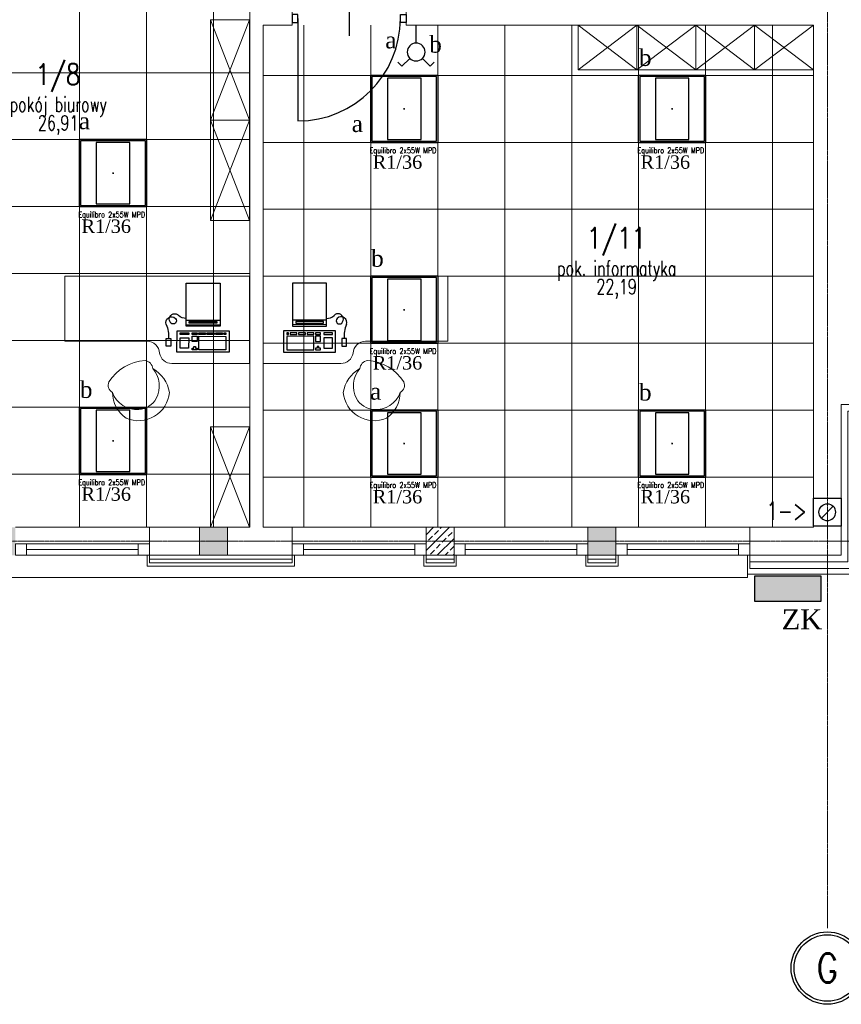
# Model space of a CAD drawing. Header units: centimetres. Extents: x 88729 to 133553, y -16225 to 14174.
# Tile 71 of 231: x 92020 to 92756, y -9853 to -8971. Entities that reach past the tile are written whole.
import ezdxf
from ezdxf.enums import TextEntityAlignment as Align

# ---------------------------------------------------------------- set-up
doc = ezdxf.new("R2010")
doc.units = ezdxf.units.CM
doc.linetypes.add('ACAD_ISO04W100', pattern=[30.5, 24, -3, 0.5, -3])
doc.linetypes.add('CENTER2', pattern=[1.125, 0.75, -0.125, 0.125, -0.125])
for name, color, linetype in [('0-BLOKI', 252, 'Continuous'), ('A-MEBLE', 252, 'Continuous'), ('A-OS', 252, 'CENTER2'), ('A-rdzenie zelbetowe', 252, 'Continuous'), ('A-SCIANY', 252, 'Continuous'), ('A-SUFITY', 252, 'Continuous'), ('A-WID', 252, 'Continuous'), ('B-IWE', 252, 'Continuous'), ('B-IWE-KAN', 252, 'Continuous'), ('E_Istn', 170, 'Continuous'), ('E_opisy siły', 5, 'Continuous'), ('E_PODKLAD', 7, 'Continuous'), ('E_siła', 5, 'Continuous'), ('mat', 252, 'Continuous'), ('R-MET-DRZ', 252, 'Continuous'), ('R-MET-IWE', 252, 'Continuous'), ('R-MET-POM-OPIS', 252, 'Continuous'), ('R-MET-POM-OPIS-NR', 252, 'Continuous'), ('R-MET-POM-OPIS-POM', 252, 'Continuous'), ('rz_wentylacja', 252, 'Continuous'), ('S-DRZ-', 252, 'Continuous'), ('S-DRZ-O', 252, 'Continuous'), ('S-DRZ-SKRZYD', 252, 'Continuous'), ('S-DRZ-WEGAR', 252, 'Continuous')]:
    doc.layers.add(name, color=color, linetype=linetype)
for name, color, linetype, lineweight in [('A-SLUSARKA', 252, 'Continuous', 13), ('E_Istn_pozostaje', 132, 'Continuous', 25), ('PR_izolacja', 252, 'Continuous', 20), ('rz_zelbet', 252, 'Continuous', 20)]:
    doc.layers.add(name, color=color, linetype=linetype, lineweight=lineweight)
doc.styles.add('MET_POM', font='simplex.shx')
doc.styles.add('MM_050', font='romans.shx', dxfattribs={"width": 0.8, "height": 16})
doc.styles.add('old', font='BOOKOS.TTF')
doc.styles.add('ROMANS', font='ROMANS.SHX', dxfattribs={"width": 0.6})
doc.styles.get("Standard").update_dxf_attribs({"font": 'txt.shx'})
doc.linetypes.add('BATTING', pattern='A,0.00254,-2.54,[134,LTYPESHP.SHX,S=2.54,R=0,X=-2.54,Y=0],-5.08,[134,LTYPESHP.SHX,S=2.54,R=180,X=2.54,Y=0],-2.54', length=10.16254)

# ---------------------------------------------------------------- blocks, each defined once
blk = doc.blocks.new('RLX__0058834')
at = {"ltscale": 0.1}
for p, q in [((30, 30), (-30, 30)), ((-30, -30), (-30, 30)), ((30, 30), (30, -30)), ((-0.6, 0), (0, 0)), ((0, -0.6), (0, 0.6)), ((0, 0), (0.6, 0)), ((-30, -30), (30, -30))]:
    blk.add_line(p, q, dxfattribs=at)
for points in [[(-29, -29), (29, -29), (29, 29), (-29, 29)], [(-15, -27.5), (15, -27.5), (15, 27.5), (-15, 27.5)]]:
    blk.add_lwpolyline(points, close=True, dxfattribs=at)
at = {"ltscale": 0.1, "insert": (-31.14, -34.7), "char_height": 5, "width": 78.549, "attachment_point": 1, "style": 'MM_050'}
blk.add_mtext('Equilibro 2x55W MPD', dxfattribs=at)
at = {"ltscale": 0.1, "flags": 9}
blk.add_attdef('RLXLUM', (0, 0), '', height=0.1, dxfattribs=at)
blk = doc.blocks.new('E_łącznik świecznikowy IP20')
at = {"linetype": 'Continuous', "ltscale": 0.5}
for p, q in [((-16.26, 33.19), (-12.73, 36.73)), ((-5.66, 29.66), (-12.73, 36.73)), ((5.66, 29.66), (12.73, 36.73)), ((16.26, 33.19), (12.73, 36.73)), ((0, 16), (0, 0))]:
    blk.add_line(p, q, dxfattribs=at)
blk.add_circle((0, 24), 8, dxfattribs=at)
at = {"linetype": 'Continuous', "ltscale": 0.5, "style": 'old', "flags": 4}
blk.add_attdef('OBWÓD', (12.24, 34.73), '', height=11.36, dxfattribs=at)
blk = doc.blocks.new('E_opis siły')
at = {"layer": 'E_siła', "linetype": 'Continuous', "ltscale": 0.5, "style": 'old', "flags": 4}
blk.add_attdef('OBWÓD', (0, 0), '', height=12, dxfattribs=at)
blk = doc.blocks.new('kom')
at = {"layer": '0-BLOKI', "linetype": 'Continuous'}
for p, q in [((0, 0), (0, -35)), ((27.5, 0), (0, 0)), ((27.5, -35), (27.5, 0)), ((27.5, -30), (0, -30)), ((2.5, -31.25), (2.5, -32.5)), ((25, -31.25), (2.5, -31.25)), ((25, -32.5), (25, -31.25)), ((35, -38.75), (-7.5, -38.75)), ((-7.5, -38.75), (-7.5, -56.25)), ((27.5, -33.75), (0, -33.75)), ((0, -35), (27.5, -35)), ((2.5, -32.5), (25, -32.5)), ((35, -56.25), (35, -38.75)), ((-4.75005, -40.5), (-4.75005, -41.875)), ((-3.37495, -40.5), (-4.75005, -40.5)), ((-4.75005, -41.875), (-3.37495, -41.875)), ((17.25005, -43.25), (-4.75005, -43.25)), ((-4.75005, -43.25), (-4.75005, -54.25)), ((-3.37495, -41.875), (-3.37495, -40.5)), ((-1.999975, -40.5), (-1.999975, -41.875)), ((3.50005, -40.5), (-1.999975, -40.5)), ((-1.999975, -41.875), (3.50005, -41.875)), ((3.50005, -41.875), (3.50005, -40.5)), ((4.875025, -40.5), (4.875025, -41.875)), ((10.37505, -40.5), (4.875025, -40.5)), ((4.875025, -41.875), (10.37505, -41.875)), ((10.37505, -41.875), (10.37505, -40.5)), ((11.750025, -40.5), (11.750025, -41.875)), ((17.25005, -40.5), (11.750025, -40.5)), ((11.750025, -41.875), (17.25005, -41.875)), ((17.25005, -41.875), (17.25005, -40.5)), ((17.25005, -54.25), (17.25005, -43.25)), ((18.625025, -40.5), (18.625025, -41.875)), ((22.74995, -40.5), (18.625025, -40.5)), ((18.625025, -41.875), (22.74995, -41.875)), ((18.625025, -43.25), (18.625025, -47.375)), ((22.74995, -43.25), (18.625025, -43.25)), ((18.625025, -47.375), (22.74995, -47.375)), ((22.74995, -41.875), (22.74995, -40.5)), ((22.74995, -47.375), (22.74995, -43.25)), ((25.500025, -40.5), (25.500025, -41.875)), ((32.375025, -40.5), (25.500025, -40.5)), ((25.500025, -41.875), (32.375025, -41.875)), ((25.500025, -44.625), (25.500025, -52.875)), ((32.375025, -44.625), (25.500025, -44.625)), ((32.375025, -41.875), (32.375025, -40.5)), ((32.375025, -52.875), (32.375025, -44.625)), ((40, -45), (40, -51.25)), ((43.75, -45), (40, -45)), ((43.75, -51.25), (43.75, -45)), ((-4.75005, -54.25), (17.25005, -54.25)), ((18.625025, -52.875), (18.625025, -54.25)), ((20, -52.875), (18.625025, -52.875)), ((18.625025, -54.25), (22.74995, -54.25)), ((20, -51.5), (20, -52.875)), ((21.374975, -51.5), (20, -51.5)), ((21.374975, -52.875), (21.374975, -51.5)), ((22.74995, -52.875), (21.374975, -52.875)), ((22.74995, -54.25), (22.74995, -52.875)), ((25.500025, -52.875), (32.375025, -52.875)), ((40, -51.25), (43.75, -51.25)), ((-7.5, -56.25), (35, -56.25))]:
    blk.add_line(p, q, dxfattribs=at)
for centre, radius, start, end in [((27.810975, -20.465), 8.290617, 267.8504, 315.7529), ((36.91605, -29.334), 4.41988, 314.2465, 135.7529), ((38.149725, -30.60025), 2.65192, 135.7544, 314.2461), ((39.53415, -31.94875), 4.584495, 336.866, 135.754), ((65.9375, -43.22925), 24.127572, 156.8664, 184.209)]:
    blk.add_arc(centre, radius, start, end, dxfattribs=at)
blk = doc.blocks.new('D90-L-DL')
at = {"layer": 'S-DRZ-'}
blk.add_arc((-45, 0), 90, 270, 0, dxfattribs=at)
at = {"layer": 'S-DRZ-O'}
blk.add_line((0, 15.12), (0, -15.12), dxfattribs=at)
at = {"layer": 'S-DRZ-SKRZYD'}
blk.add_line((-45, 0), (-45, -90), dxfattribs=at)
at = {"layer": 'S-DRZ-WEGAR'}
for points in [[(-50, -3.5), (-45, -3.5), (-45, 3.5), (-50, 3.5)], [(45, 3.5), (50, 3.5), (50, -3.5), (45, -3.5)]]:
    blk.add_lwpolyline(points, close=True, dxfattribs=at)
blk = doc.blocks.new('OSKA_D')
at = {"linetype": 'Continuous'}
for radius in [25, 23]:
    blk.add_circle((0, -25), radius, dxfattribs=at)
at = {"style": 'ROMANS', "width": 0.8, "flags": 4}
blk.add_attdef('OS', text='', height=20, dxfattribs=at).set_placement((0, -25), align=Align.MIDDLE_CENTER)
blk = doc.blocks.new('MPOM0239')
at = {"layer": 'R-MET-POM-OPIS', "style": 'MET_POM', "width": 0.7}
for tag, p in [('POS', (0, -0.225)), ('ARE', (0, -0.49))]:
    blk.add_attdef(tag, text='', height=0.2, dxfattribs=at).set_placement(p, align=Align.CENTER)
at = {"layer": 'R-MET-POM-OPIS', "style": 'MET_POM', "width": 0.7, "flags": 1}
blk.add_attdef('UNI', (0.246, -0.49), '', height=0.2, dxfattribs=at)
at = {"layer": 'R-MET-POM-OPIS-NR', "style": 'MET_POM', "width": 0.8}
blk.add_attdef('NR', text='', height=0.2, dxfattribs=at).set_placement((-0.003, 0.269), align=Align.CENTER)
at = {"layer": 'R-MET-POM-OPIS-POM', "style": 'MET_POM', "width": 0.7}
blk.add_attdef('POM', text='', height=0.2, dxfattribs=at).set_placement((0, 0.022), align=Align.CENTER)
blk = doc.blocks.new('IWE0W')
at = {"layer": 'B-IWE-KAN'}
blk.add_lwpolyline([(0.854, 0.854, -1), (0.146, 0.146), (0.854, 0.854, 1), (0.146, 0.146)], format="xyb", dxfattribs=at)
blk = doc.blocks.new('IWE0W011')
at = {"layer": 'B-IWE'}
blk.add_lwpolyline([(0, 0), (25, 0), (25, 25), (0, 25), (0, 0)], dxfattribs=at)
at = {"xscale": 15, "yscale": 15, "zscale": 15}
blk.add_blockref('IWE0W', (5, 5), dxfattribs=at)
at = {"layer": 'R-MET-IWE', "width": 0.75}
blk.add_attdef('NR', text='', height=9.5, dxfattribs=at).set_placement((12.5, 37), align=Align.MIDDLE)
blk = doc.blocks.new('A$Ce817dbbb')
at = {"layer": 'rz_zelbet', "lineweight": 9, "ltscale": 0.1}
h = blk.add_hatch(dxfattribs=at)
h.set_pattern_fill('ANSI33', color=252, scale=40, style=0)
h.set_pattern_definition([(45, (-34168.379, 15026.956), (-7.0710678, 7.0710678), []), (45, (-34161.308, 15026.956), (-7.0710678, 7.0710678), [5, -2.5])])
h.paths.add_polyline_path([(196.1, -19891.11), (221.1, -19891.11), (221.1, -19916.11), (196.1, -19916.11)])
h.paths.add_polyline_path([(589.1, -19891.11), (614.1, -19891.11), (614.1, -19916.11), (589.1, -19916.11)])
h.paths.add_polyline_path([(779.11, -19891.11), (804.11, -19891.11), (804.11, -19916.11), (779.11, -19916.11)])
h.paths.add_polyline_path([(1127.11, -19891.52), (1152.11, -19891.52), (1152.11, -19916.52), (1127.11, -19916.52)])
h = blk.add_hatch(dxfattribs=at)
h.set_pattern_fill('ANSI33', color=252, scale=40, style=0)
h.set_pattern_definition([(45, (-34168.379, 8519.637), (-7.0710678, 7.0710678), []), (45, (-34161.308, 8519.637), (-7.0710678, 7.0710678), [5, -2.5])])
h.paths.add_polyline_path([(982.1, -19891.02), (1007.1, -19891.02), (1007.1, -19916.02), (982.1, -19916.02)])
at = {"layer": 'A-MEBLE', "color": 252, "lineweight": 9}
for p, q in [((823.93, -19526.02), (788.93, -19436.02)), ((788.93, -19526.02), (823.93, -19436.02)), ((1170.97, -19481.02), (1118.26, -19441.02)), ((1118.26, -19481.02), (1170.97, -19441.02)), ((1223.68, -19481.02), (1170.97, -19441.02)), ((1170.97, -19481.02), (1223.68, -19441.02)), ((1276.39, -19481.02), (1223.68, -19441.02)), ((1223.68, -19481.02), (1276.39, -19441.02)), ((1329.1, -19481.02), (1276.39, -19441.02)), ((1276.39, -19481.02), (1329.1, -19441.02)), ((823.93, -19616.02), (788.93, -19526.02)), ((788.93, -19616.02), (823.93, -19526.02)), ((823.93, -19891.02), (788.93, -19801.02)), ((788.93, -19891.02), (823.93, -19801.02))]:
    blk.add_line(p, q, dxfattribs=at)
for points in [[(788.93, -19526.02), (788.93, -19436.02), (823.93, -19436.02), (823.93, -19526.02)], [(1170.97, -19441.02), (1118.26, -19441.02), (1118.26, -19481.02), (1170.97, -19481.02)], [(1223.68, -19441.02), (1170.97, -19441.02), (1170.97, -19481.02), (1223.68, -19481.02)], [(1276.39, -19441.02), (1223.68, -19441.02), (1223.68, -19481.02), (1276.39, -19481.02)], [(1329.1, -19441.02), (1276.39, -19441.02), (1276.39, -19481.02), (1329.1, -19481.02)], [(788.93, -19616.02), (788.93, -19526.02), (823.93, -19526.02), (823.93, -19616.02)], [(788.93, -19891.02), (788.93, -19801.02), (823.93, -19801.02), (823.93, -19891.02)]]:
    blk.add_lwpolyline(points, close=True, dxfattribs=at)
for points in [[(823.93, -19744.23), (823.93, -19665.99), (658.45, -19665.99), (658.45, -19724.29), (732.16, -19724.29, -0.402244), (743.21, -19734.97), (743.21, -19734.97, 0.360529), (754.16, -19744.23)], [(835.93, -19744.23), (835.93, -19665.99), (1001.41, -19665.99), (1001.41, -19724.29), (927.69, -19724.29, 0.402244), (916.64, -19734.97), (916.64, -19734.97, -0.360529), (905.69, -19744.23)]]:
    blk.add_lwpolyline(points, format="xyb", close=True, dxfattribs=at)
for points in [[(737.28, -19748.83, 0.331448), (730.26, -19741.56, 0.241566), (697.81, -19760.7, 0.385267), (700.95, -19770.23, 0.335057), (724.7, -19785.42, 0.243388), (740.3, -19775.74, 0.299128), (737.28, -19748.83, -0.225685), (752.07, -19770.14, -0.507488), (713.36, -19793.34, -0.245118), (700.95, -19770.23, -1.134803)], [(922.58, -19748.83, -0.331448), (929.59, -19741.56, -0.241566), (962.04, -19760.7, -0.385267), (958.9, -19770.23, -0.335057), (935.15, -19785.42, -0.243388), (919.55, -19775.74, -0.299128), (922.58, -19748.83, 0.225685), (907.79, -19770.14, 0.507488), (946.49, -19793.34, 0.245118), (958.9, -19770.23, 1.134803)]]:
    blk.add_lwpolyline(points, format="xyb", dxfattribs=at)
at = {"layer": 'A-OS', "color": 252, "lineweight": 9, "ltscale": 2}
for p, q in [((1341.6, -20250.39), (1341.6, -19016.02)), ((-2608.23, -19903.52), (3323.95, -19903.52))]:
    blk.add_line(p, q, dxfattribs=at)
at = {"layer": 'A-rdzenie zelbetowe', "color": 252, "lineweight": 9, "ltscale": 0.1}
for points in [[(779.11, -19891.02), (804.11, -19891.02), (804.11, -19916.02), (779.11, -19916.02)], [(982.1, -19891.02), (1007.1, -19891.02), (1007.1, -19916.02), (982.1, -19916.02)], [(982.1, -19891.02), (1007.1, -19891.02), (1007.1, -19916.02), (982.1, -19916.02)], [(1127.11, -19891.02), (1152.11, -19891.02), (1152.11, -19916.02), (1127.11, -19916.02)]]:
    blk.add_lwpolyline(points, close=True, dxfattribs=at)
at = {"layer": 'A-SCIANY', "color": 252, "lineweight": 9, "ltscale": 3}
for p, q in [((824.1, -19256.02), (824.1, -19891.02)), ((862.1, -19441.02), (862.1, -19429.02)), ((964.1, -19441.02), (964.1, -19429.02)), ((836.1, -19441.02), (836.1, -19891.02)), ((836.1, -19441.02), (862.1, -19441.02)), ((964.1, -19441.02), (1329.1, -19441.02)), ((1329.1, -19891.02), (1329.1, -19441.02)), ((734.1, -19916.02), (734.1, -19890.92)), ((734.1, -19891.02), (824.1, -19891.02)), ((835.93, -19891.02), (835.93, -19891.02)), ((862.1, -19891.02), (836.1, -19891.02)), ((862.1, -19916.02), (862.1, -19890.92)), ((982.1, -19891.02), (995.1, -19891.02)), ((982.1, -19891.02), (1007.1, -19891.02)), ((982.1, -19916.02), (982.1, -19891.02)), ((1007.1, -19916.02), (1007.1, -19891.02)), ((1127.1, -19891.02), (1152.1, -19891.02)), ((1127.1, -19916.02), (1127.1, -19891.02)), ((1152.1, -19916.02), (1152.1, -19891.02)), ((1329.1, -19891.02), (1272.1, -19891.02)), ((1272.1, -19916.02), (1272.1, -19891.02)), ((732.1, -19926.02), (732.1, -19916.02)), ((864.1, -19926.02), (864.1, -19916.02)), ((980.1, -19926.02), (980.1, -19916.02)), ((1009.1, -19926.02), (1009.1, -19916.02)), ((1125.1, -19926.02), (1125.1, -19916.02)), ((1154.1, -19926.02), (1154.1, -19916.02)), ((1270.1, -19933.02), (1270.1, -19916.02)), ((864.1, -19926.02), (732.1, -19926.02)), ((1009.1, -19926.02), (980.1, -19926.02)), ((1154.1, -19926.02), (1125.1, -19926.02)), ((1371.1, -19933.02), (1270.1, -19933.02))]:
    blk.add_line(p, q, dxfattribs=at)
at = {"layer": 'A-SLUSARKA', "color": 252, "lineweight": 9}
for points in [[(614.1, -19906.02), (734.1, -19906.02), (734.1, -19916.02), (614.1, -19916.02), (614.1, -19906.02), (624.1, -19906.02), (624.1, -19916.02), (724.1, -19916.02), (724.1, -19906.02), (724.1, -19911.02), (624.1, -19911.02), (624.1, -19911.02), (624.1, -19911.02), (624.1, -19911.02)], [(862.1, -19906.02), (982.1, -19906.02), (982.1, -19916.02), (862.1, -19916.02), (862.1, -19906.02), (872.1, -19906.02), (872.1, -19916.02), (972.1, -19916.02), (972.1, -19906.02), (972.1, -19911.02), (872.1, -19911.02), (872.1, -19911.02), (872.1, -19911.02), (872.1, -19911.02)], [(1007.1, -19906.02), (1127.1, -19906.02), (1127.1, -19916.02), (1007.1, -19916.02), (1007.1, -19906.02), (1017.1, -19906.02), (1017.1, -19916.02), (1117.1, -19916.02), (1117.1, -19906.02), (1117.1, -19911.02), (1017.1, -19911.02), (1017.1, -19911.02), (1017.1, -19911.02), (1017.1, -19911.02)], [(1152.1, -19906.02), (1272.1, -19906.02), (1272.1, -19916.02), (1152.1, -19916.02), (1152.1, -19906.02), (1162.1, -19906.02), (1162.1, -19916.02), (1262.1, -19916.02), (1262.1, -19906.02), (1262.1, -19911.02), (1162.1, -19911.02), (1162.1, -19911.02), (1162.1, -19911.02), (1162.1, -19911.02)]]:
    blk.add_lwpolyline(points, dxfattribs=at)
at = {"layer": 'A-SUFITY', "lineweight": 0, "ltscale": 0.1}
for p, q in [((671.52, -19256.02), (671.52, -19891.02)), ((731.52, -19256.02), (731.52, -19891.02)), ((791.52, -19256.02), (791.52, -19891.02)), ((872.52, -19891.02), (872.52, -19441.02)), ((932.52, -19891.02), (932.52, -19441.02)), ((992.52, -19891.02), (992.52, -19441.02)), ((1052.52, -19891.02), (1052.52, -19441.02)), ((1112.52, -19891.02), (1112.52, -19441.02)), ((1172.52, -19891.02), (1172.52, -19441.02)), ((1232.52, -19891.02), (1232.52, -19441.02)), ((1292.52, -19891.02), (1292.52, -19441.02)), ((399.1, -19483.52), (823.93, -19483.52)), ((1329.1, -19486.02), (835.93, -19486.02)), ((399.1, -19543.52), (823.93, -19543.52)), ((1329.1, -19546.02), (835.93, -19546.02)), ((399.1, -19603.52), (823.93, -19603.52)), ((1329.1, -19606.02), (835.93, -19606.02)), ((399.1, -19663.52), (823.93, -19663.52)), ((1329.1, -19666.02), (835.93, -19666.02)), ((399.1, -19723.52), (823.93, -19723.52)), ((1329.1, -19726.02), (835.93, -19726.02)), ((399.1, -19783.52), (823.93, -19783.52)), ((1329.1, -19786.02), (835.93, -19786.02)), ((399.1, -19843.52), (823.93, -19843.52)), ((1329.1, -19846.02), (835.93, -19846.02))]:
    blk.add_line(p, q, dxfattribs=at)
at = {"layer": 'A-WID', "color": 252, "lineweight": 9}
for p, q in [((614.1, -19891.02), (734.1, -19891.02)), ((862.1, -19891.02), (982.1, -19891.02)), ((1007.1, -19891.02), (1127.1, -19891.02)), ((1152.1, -19891.02), (1272.1, -19891.02)), ((1270.1, -19936.02), (-744.9, -19936.02)), ((1270.1, -19936.02), (1270.1, -19933.02))]:
    blk.add_line(p, q, dxfattribs=at)
at = {"layer": 'mat', "color": 252, "lineweight": 9}
for p, q in [((862.1, -19923.02), (862.1, -19916.02)), ((982.1, -19923.02), (982.1, -19916.02)), ((1007.1, -19923.02), (1007.1, -19916.02)), ((1127.1, -19923.02), (1127.1, -19916.02)), ((1152.1, -19923.02), (1152.1, -19916.02))]:
    blk.add_line(p, q, dxfattribs=at)
for points in [[(1414.1, -19781.02), (1354.1, -19781.02), (1354.1, -19916.02), (1272.1, -19916.02)], [(1414.1, -19793.02), (1366.1, -19793.02), (1366.1, -19928.02), (1272.1, -19928.02), (1272.1, -19916.02)], [(862.1, -19916.02), (734.1, -19916.02)], [(862.1, -19923.02), (734.1, -19923.02), (734.1, -19916.02)], [(1007.1, -19916.02), (981.93, -19916.02)], [(1007.1, -19923.02), (982.1, -19923.02)], [(1152.1, -19916.02), (1127.1, -19916.02)], [(1152.1, -19923.02), (1127.1, -19923.02)]]:
    blk.add_lwpolyline(points, dxfattribs=at)
at = {"layer": 'PR_izolacja', "color": 252, "linetype": 'BATTING', "lineweight": 9, "ltscale": 0.28}
blk.add_lwpolyline([(1414.1, -19787.02), (1360.1, -19787.02), (1360.1, -19922.02), (1272.1, -19922.02)], dxfattribs=at)
at = {"layer": 'PR_izolacja', "color": 252, "linetype": 'BATTING', "lineweight": 9, "ltscale": 0.16}
for points in [[(862.1, -19919.52), (734.1, -19919.52)], [(1007.1, -19919.52), (982.1, -19919.52)], [(1152.1, -19919.52), (1127.1, -19919.52)]]:
    blk.add_lwpolyline(points, dxfattribs=at)
at = {"layer": 'A-MEBLE', "color": 252, "lineweight": 9, "yscale": 1.099999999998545, "zscale": 1.1}
for p, xscale, rotation in [((797.44, -19672.31), -1.099999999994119, 359.9066121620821), ((862.42, -19672.31), 1.099999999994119, 0.09338783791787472)]:
    blk.add_blockref('kom', p, dxfattribs=dict(at, xscale=xscale, rotation=rotation))
at = {"layer": 'A-OS', "color": 252, "linetype": 'ACAD_ISO04W100', "lineweight": 9, "ltscale": 5, "xscale": 1.297612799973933, "yscale": 1.297612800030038, "zscale": 1.2976128, "rotation": 359.8402543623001}
blk.add_blockref('OSKA_D', (1341.69, -20253.78), dxfattribs=at).add_auto_attribs({'OS': 'G'})
at = {"layer": 'R-MET-DRZ', "color": 252, "lineweight": 9, "extrusion": (0, 0, -1), "xscale": -1.020000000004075, "yscale": 1.019999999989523, "zscale": -1.019999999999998}
blk.add_blockref('D90-L-DL', (-913.1, -19435.02), dxfattribs=at)
at = {"layer": 'R-MET-POM-OPIS', "color": 252, "lineweight": 9}
ref = blk.add_blockref('MPOM0239', (652.36, -19520.11), dxfattribs=dict(at, xscale=67.20000000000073, yscale=67.20000000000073, zscale=67.20000000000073))
ref.add_attrib('NR', '1/8', dxfattribs={"layer": 'R-MET-POM-OPIS-NR', "height": 18.816, "style": 'MET_POM', "width": 0.8}).set_placement((652.17, -19494.32), align=Align.CENTER)
ref.add_attrib('ARE', '26,91', dxfattribs={"height": 13.44, "style": 'MET_POM', "width": 0.7}).set_placement((652.36, -19535.23), align=Align.CENTER)
ref.add_attrib('POM', 'pokój biurowy', dxfattribs={"layer": 'R-MET-POM-OPIS-POM', "height": 13.44, "style": 'MET_POM', "width": 0.7}).set_placement((652.36, -19518.61), align=Align.CENTER)
ref = blk.add_blockref('MPOM0239', (1152.75, -19667.05), dxfattribs=dict(at, xscale=67.20000000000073, yscale=67.20000000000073, zscale=67.20000000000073))
ref.add_attrib('NR', '1/11', dxfattribs={"layer": 'R-MET-POM-OPIS-NR', "height": 18.816, "style": 'MET_POM', "width": 0.8}).set_placement((1152.56, -19641.25), align=Align.CENTER)
ref.add_attrib('ARE', '22,19', dxfattribs={"height": 13.44, "style": 'MET_POM', "width": 0.7}).set_placement((1152.75, -19682.17), align=Align.CENTER)
ref.add_attrib('POM', 'pok. informatyka', dxfattribs={"layer": 'R-MET-POM-OPIS-POM', "height": 13.44, "style": 'MET_POM', "width": 0.7}).set_placement((1152.75, -19665.55), align=Align.CENTER)
at = {"layer": 'rz_wentylacja', "color": 252, "lineweight": 9}
ref = blk.add_blockref('IWE0W011', (1354.1, -19865.02), dxfattribs=dict(at, xscale=-1, rotation=90))
ref.add_attrib('NR', '1->', (1287.13, -19884.37), dxfattribs={"layer": 'R-MET-IWE', "height": 16, "width": 0.75})
at = {"layer": 'R-MET-IWE', "color": 252, "lineweight": 9, "width": 0.75}
for tag, rotation, p in [('0-', 90, (-1139.05, -4143.61)), ('0-', 90, (-1113.05, -4143.61)), ('0-', 90, (-1087.05, -4143.61)), ('2-', 90, (-796.05, -4143.61)), ('2-', 90, (-505.05, -4143.61)), ('0-', 90, (-480.05, -4143.61)), ('0-', 90, (-456.05, -4143.61)), ('2-', 90, (-166.05, -4143.61)), ('2-', 90, (-625.66, -4833.61)), ('2-', 90, (-599.66, -4833.61)), ('2-', 90, (-573.66, -4833.61)), ('0-', 180, (-2169.64, -4848.47)), ('0-', 180, (-2169.64, -4873.47)), ('0-', 180, (-2169.64, -4899.47)), ('-2', 90, (-1661.47, -4961.65)), ('-2', 90, (-1636.47, -4961.65)), ('0-', 270, (-1489.78, -4968.06)), ('0-', 270, (-1464.78, -4968.06)), ('0-', 270, (-1439.78, -4968.06)), ('0-', 270, (-1364.78, -4968.06)), ('0-', 270, (-1339.78, -4968.06)), ('0-', 270, (-1314.78, -4968.06)), ('0-', 270, (328.22, -4968.06)), ('0-', 270, (354.22, -4968.06)), ('0-', 270, (1256.22, -4968.06)), ('0-', 270, (1282.22, -4968.06)), ('0-', 90, (-513.05, -5496.61)), ('0-', 90, (-487.05, -5496.61)), ('K.S.-', 90, (-487.05, -5766.11)), ('0-', 90, (-513.05, -5766.11)), ('1-', 90, (-539.05, -6114.61)), ('0-', 90, (-513.05, -6114.61)), ('0-', 90, (-487.05, -6114.61)), ('0-', 90, (301.95, -6545.61)), ('0-', 90, (327.95, -6545.61)), ('0-', 90, (353.95, -6545.61)), ('0-', 90, (416.11, -6545.61)), ('0-', 90, (1255.95, -6545.61)), ('0-', 90, (1281.95, -6545.61)), ('1-', 90, (2382.95, -6845.61)), ('1-', 90, (2408.95, -6845.61)), ('1-', 90, (2434.95, -6845.61)), ('1-', 90, (2827.95, -6845.61)), ('1-', 90, (2853.95, -6845.61)), ('1-', 90, (2879.95, -6845.61)), ('<-2', 90, (-910.64, -10482.41)), ('2->', 90, (-718.15, -10854.38)), ('2->', 90, (-692.15, -10854.38)), ('2->', 90, (-744.15, -10870.8)), ('-0', 90, (-186.09, -12450.12)), ('1-', 90, (2264.47, -12866.38)), ('1-', 90, (2290.47, -12866.38)), ('1-', 90, (2316.47, -12866.38)), ('1-', 90, (2709.47, -12866.38)), ('1-', 90, (2735.47, -12866.38)), ('1-', 90, (2761.47, -12866.38)), ('<-KL', 90, (-700.01, -16780.91)), ('-0', 90, (-179.94, -18957.53)), ('0->', 90, (-1257.53, -23179.05)), ('0->', 90, (-1231.53, -23179.05)), ('0->', 90, (-1205.53, -23179.05)), ('0->', 90, (-600.53, -23179.05)), ('0->', 90, (-574.53, -23179.05)), ('0->', 90, (-1692.53, -24074.05)), ('0->', 90, (-1666.53, -24074.05)), ('0->', 90, (-1640.53, -24074.05)), ('0->', 90, (-1486.53, -24074.05)), ('0->', 90, (-1460.53, -24074.05)), ('0->', 90, (-1434.53, -24074.05)), ('<-0', 90, (-499.82, -24383.56)), ('<-0', 90, (-298.11, -24383.56)), ('<-0', 180, (-587.12, -25088.86)), ('<-0', 270, (-496.63, -25202.68)), ('<-0', 180, (-1353.25, -25419.36)), ('<-0', 180, (-1187.25, -25444.1)), ('<-0', 90, (-179.61, -25454.22)), ('<-0', 90, (-69.59, -26375.36)), ('<-0', 90, (-43.59, -26375.36))]:
    blk.add_attdef(tag, text='', height=17, rotation=rotation, dxfattribs=at).set_placement(p, align=Align.MIDDLE)
for tag, p in [('2-', (1424.81, -4179.2)), ('2-', (1424.81, -4205.2)), ('K.S.-', (-76.89, -4264.2)), ('KL-', (-613.13, -4292.18)), ('1-', (-613.13, -4312.18)), ('1-', (-613.13, -4332.18)), ('K.S.-', (1414.13, -4333.66)), ('0-', (-70.19, -4341.2)), ('0-', (469.81, -4341.2)), ('1-', (-613.13, -4352.18)), ('0-', (1424.81, -4361.2)), ('0-', (-70.19, -4367.2)), ('1-', (469.81, -4367.2)), ('0-', (1099.81, -4368.2)), ('2-', (1424.81, -4387.2)), ('1-', (-70.19, -4393.2)), ('1-', (469.81, -4393.2)), ('1-', (1099.81, -4394.2)), ('2-', (1424.81, -4413.2)), ('2-', (-70.19, -4419.2)), ('2-', (1099.81, -4420.2)), ('K.S.-', (-76.89, -4445.2)), ('2-', (469.81, -4444.2)), ('2-', (1099.81, -4446.2)), ('2-', (469.81, -4470.2)), ('2-', (-825.19, -4496.2)), ('2-', (-825.19, -4522.2)), ('2-', (-70.19, -4574.2)), ('2-', (-70.19, -4600.2)), ('K.S.-', (1089.13, -4600.66)), ('2-', (1099.81, -4653.2)), ('2-', (-70.19, -4669.2)), ('2-', (1099.81, -4679.2)), ('1-', (-70.19, -4695.2)), ('-1', (1806.78, -4690.78)), ('2-', (1099.81, -4705.2)), ('K.S.-', (-73.2, -4721.2)), ('-1', (1806.78, -4716.3)), ('FR-', (-70.19, -4747.2)), ('-1', (1806.78, -4743.07)), ('0-', (-1066.19, -6382.7)), ('0-', (-1066.19, -6408.7)), ('2-', (1729.81, -6586.2)), ('2-', (1729.81, -6612.2)), ('2-', (1729.81, -6638.2)), ('2-', (1729.81, -6664.2)), ('K.S.-', (469.81, -6788.2)), ('1-', (-962.19, -6915.2)), ('1-', (-460.19, -6923.2)), ('1-', (469.81, -6923.2)), ('2-', (1729.81, -6923.2)), ('2-', (1729.81, -6949.2)), ('1-', (-460.19, -6949.2)), ('1-', (469.81, -6949.2)), ('K.S.-', (2901.81, -6960.2)), ('2-', (1729.81, -6975.2)), ('2-', (1729.81, -7001.2)), ('2-', (-460.19, -7026.2)), ('0-', (469.81, -7026.2)), ('2-', (-460.19, -7052.2)), ('0-', (469.81, -7052.2)), ('2-', (-460.19, -7078.2)), ('2-', (469.81, -7078.2)), ('1-', (2901.81, -7088.2)), ('2-', (469.81, -7104.2)), ('1-', (2901.81, -7114.2)), ('0-', (1729.81, -7131.2)), ('2-', (-460.19, -7141.2)), ('0-', (1729.81, -7157.2)), ('2-', (-460.19, -7167.2)), ('2-', (469.81, -7181.2)), ('2-', (1729.81, -7183.2)), ('0-', (-460.19, -7193.2)), ('2-', (469.81, -7207.2)), ('2-', (1729.81, -7209.2)), ('K.S.-', (-470.87, -7217.66)), ('2-', (469.81, -7233.2)), ('2-', (1729.81, -7235.2)), ('1-', (-460.19, -7245.2)), ('2-', (469.81, -7259.2)), ('2-', (1729.81, -7261.2)), ('2-', (1729.81, -7287.2)), ('2-', (-460.19, -7297.2)), ('2->', (-943.67, -10542.97)), ('-1', (1688.29, -10711.55)), ('-1', (1688.29, -10737.55)), ('-1', (1688.29, -10763.55)), ('<-2', (1685.55, -12605.39)), ('2->', (1611.33, -12636.47)), ('2->', (1611.33, -12658.97)), ('2->', (1590.77, -12684.97)), ('K.S.-', (2783.33, -12980.97)), ('2->', (-578.67, -13046.97)), ('2->', (-578.67, -13072.97)), ('<-2', (-476.88, -13105.94)), ('1-', (2783.33, -13108.97)), ('1-', (2783.33, -13134.97)), ('<-1', (-610.79, -16857.83)), ('<-1', (-610.79, -16877.83)), ('<-1', (1688.29, -17218.96)), ('<-1', (1688.29, -17244.96)), ('<-1', (1688.29, -17270.96)), ('<-1', (-478.91, -18553.43)), ('<-0', (-2287.98, -23879.57)), ('<-0', (-2287.98, -23905.57)), ('<-0', (-2287.98, -23931.57)), ('<-0', (-343.08, -24738.18)), ('<-0', (-478.91, -25059.68))]:
    blk.add_attdef(tag, text='', height=17, dxfattribs=at).set_placement(p, align=Align.MIDDLE)

msp = doc.modelspace()

# ---------------------------------------------------------------- hatches: boundary and pattern name
at = {"layer": 'E_Istn_pozostaje'}
msp.add_hatch(color=256, dxfattribs=at).paths.add_polyline_path([(92738.06, -9469.58), (92678.06, -9469.58), (92678.06, -9492.08), (92738.06, -9492.08)])

# ---------------------------------------------------------------- linework, layer by layer
msp.add_lwpolyline([(92738.06, -9492.08), (92738.06, -9469.58), (92678.06, -9469.58), (92678.06, -9492.08)], close=True, dxfattribs=at)

# ---------------------------------------------------------------- block references
at = {"layer": 'E_Istn'}
for p in [(92364.39, -9050.62, 350), (92604.39, -9050.62, 350), (92103.39, -9108.12, 350), (92364.39, -9230.62, 350), (92103.39, -9348.25, 350), (92364.39, -9350.62, 350), (92604.39, -9350.62, 350)]:
    msp.add_blockref('RLX__0058834', p, dxfattribs=at)
at = {"layer": 'E_Istn_pozostaje', "xscale": -1, "rotation": 180}
msp.add_blockref('E_łącznik świecznikowy IP20', (92374.98, -8975.63), dxfattribs=at)
at = {"layer": 'E_opisy siły', "linetype": 'Continuous'}
ref = msp.add_blockref('E_opis siły', (92396.58, -9104.25, -250), dxfattribs=dict(at, xscale=-1))
ref.add_attrib('OBWÓD', 'R1/36', (92336.16, -9104.25, -250), dxfattribs={"color": 3, "linetype": 'Continuous', "ltscale": 0.5, "height": 12, "style": 'old'})
ref = msp.add_blockref('E_opis siły', (92636.58, -9104.25, -250), dxfattribs=dict(at, xscale=-1))
ref.add_attrib('OBWÓD', 'R1/36', (92576.16, -9104.25, -250), dxfattribs={"color": 3, "linetype": 'Continuous', "ltscale": 0.5, "height": 12, "style": 'old'})
ref = msp.add_blockref('E_opis siły', (92135.58, -9161.75, -250), dxfattribs=dict(at, xscale=-1))
ref.add_attrib('OBWÓD', 'R1/36', (92075.16, -9161.75, -250), dxfattribs={"color": 3, "linetype": 'Continuous', "ltscale": 0.5, "height": 12, "style": 'old'})
ref = msp.add_blockref('E_opis siły', (92396.58, -9284.25, -250), dxfattribs=dict(at, xscale=-1))
ref.add_attrib('OBWÓD', 'R1/36', (92336.16, -9284.25, -250), dxfattribs={"color": 3, "linetype": 'Continuous', "ltscale": 0.5, "height": 12, "style": 'old'})
ref = msp.add_blockref('E_opis siły', (92135.58, -9401.88, -250), dxfattribs=dict(at, xscale=-1))
ref.add_attrib('OBWÓD', 'R1/36', (92075.16, -9401.88, -250), dxfattribs={"color": 3, "linetype": 'Continuous', "ltscale": 0.5, "height": 12, "style": 'old'})
ref = msp.add_blockref('E_opis siły', (92396.58, -9404.25, -250), dxfattribs=dict(at, xscale=-1))
ref.add_attrib('OBWÓD', 'R1/36', (92336.16, -9404.25, -250), dxfattribs={"color": 3, "linetype": 'Continuous', "ltscale": 0.5, "height": 12, "style": 'old'})
ref = msp.add_blockref('E_opis siły', (92636.58, -9404.25, -250), dxfattribs=dict(at, xscale=-1))
ref.add_attrib('OBWÓD', 'R1/36', (92576.16, -9404.25, -250), dxfattribs={"color": 3, "linetype": 'Continuous', "ltscale": 0.5, "height": 12, "style": 'old'})
at = {"layer": 'E_PODKLAD'}
msp.add_blockref('A$Ce817dbbb', (91401.87, 10465.39), dxfattribs=at)

# ---------------------------------------------------------------- texts
at = {"layer": 'E_Istn', "style": 'old'}
for s, p in [('b', (92574.64, -9012.09)), ('a', (92072.71, -9068.81)), ('a', (92317.32, -9071.31)), ('b', (92334.64, -9192.09)), ('b', (92073.64, -9309.72)), ('a', (92333.71, -9311.31)), ('b', (92574.64, -9312.09))]:
    msp.add_text(s, height=15, dxfattribs=at).set_placement(p)
at = {"layer": 'E_Istn_pozostaje', "style": 'old'}
for s, height, p in [('a', 15, (92347.31, -8996.33)), ('b', 15, (92386.69, -9000.17)), ('ZK', 18, (92702.58, -9517.2))]:
    msp.add_text(s, height=height, dxfattribs=at).set_placement(p)

doc.saveas('drawing.dxf')
